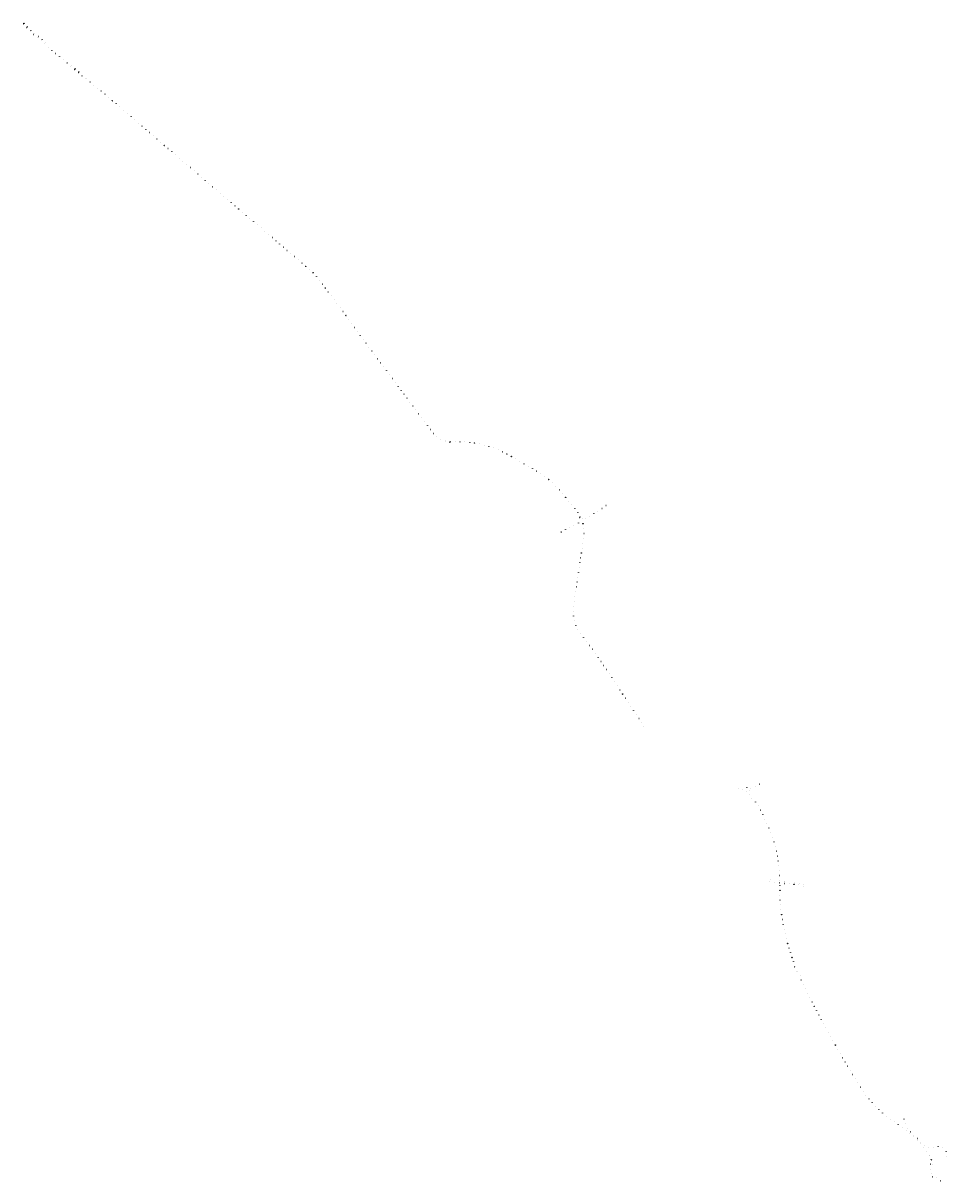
# Model space of a CAD drawing. Header units: metres. Extents: x 162440 to 181308, y 380822 to 404462.
import ezdxf
from ezdxf.enums import TextEntityAlignment as Align

# ---------------------------------------------------------------- set-up
doc = ezdxf.new("R2010")
doc.units = ezdxf.units.M
doc.layers.add('B-WE-IE-MEUBILAIR_WEGMEUBILAIR-S', color=253, linetype='Continuous')
doc.layers.add('Label_Puntobject', color=253, linetype='Continuous')
doc.styles.add('Futurabook1-1000', font='LT.TTF', dxfattribs={"height": 2.5})

# ---------------------------------------------------------------- blocks, each defined once
blk = doc.blocks.new('SIE-WEG_PAAL_ALGEMEEN_TYPE_02-SO')
at = {"ltscale": 0.5}
h = blk.add_hatch(color=256, dxfattribs=at)
h.paths.add_polyline_path([(0, 0), (0.1875, 0, 0.414213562), (0, 0.1875)])
h.paths.add_polyline_path([(0, -0.1875), (0, 0), (-0.1875, 0, 0.414213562)])
for p, q in [((-0.1875, 0), (0.1875, 0)), ((0, -0.1875), (0, 0.1875))]:
    blk.add_line(p, q, dxfattribs=at)
blk.add_circle((0, 0), 0.1875, dxfattribs=at)

msp = doc.modelspace()

# ---------------------------------------------------------------- block references
at = {"layer": 'B-WE-IE-MEUBILAIR_WEGMEUBILAIR-S', "color": 7, "xscale": 5, "yscale": 5, "zscale": 5}
for p in [(162443, 404446), (162458, 404459), (162511, 404371), (162525, 404385), (162581, 404300), (162596, 404315), (162673, 404251), (162655, 404231), (162733, 404167), (162750, 404188), (162809, 404103), (162828, 404125), (162885, 404039), (162904, 404061), (162959, 403971), (163025, 403906), (163105, 403840), (163184, 403778), (163265, 403713), (163341, 403648), (163353, 403663), (163416, 403583), (163429, 403598), (163505, 403533), (163493, 403518), (163493, 403518), (163567, 403452), (163567, 403452), (163581, 403467), (163643, 403387), (163721, 403323), (163729, 403333), (163809, 403261), (163884, 403196), (163961, 403134), (164036, 403077), (164112, 403013), (164188, 402946), (164261, 402879), (164340, 402818), (164416, 402753), (164489, 402684), (164564, 402618), (164645, 402552), (164714, 402486), (164798, 402413), (164867, 402358), (164945, 402294), (165024, 402231), (165095, 402162), (165171, 402097), (165247, 402032), (165323, 401967), (165399, 401902), (165475, 401837), (165551, 401772), (165627, 401707), (165703, 401642), (165779, 401577), (165855, 401512), (165931, 401447), (166007, 401382), (166083, 401317), (166159, 401252), (166235, 401187), (166311, 401122), (166387, 401057), (166463, 400992), (166539, 400927), (166615, 400862), (166691, 400797), (166767, 400732), (166842, 400667), (166919, 400602), (166995, 400537), (167071, 400472), (167147, 400408), (167225, 400345), (167301, 400280), (167378, 400215), (167454, 400151), (167530, 400086), (167604, 400019), (167678, 399952), (167754, 399887), (167830, 399822), (167908, 399758), (167986, 399696), (168065, 399635), (168136, 399563), (168211, 399497), (168287, 399432), (168361, 399366), (168430, 399292), (168492, 399212), (168551, 399132), (168612, 399053), (168670, 398972), (168730, 398892), (168792, 398813), (168847, 398743), (168916, 398656), (168974, 398575), (169034, 398495), (169094, 398415), (169149, 398331), (169205, 398248), (169265, 398168), (169324, 398088), (169383, 398007), (169443, 397927), (169503, 397847), (169563, 397767), (169623, 397687), (169682, 397606), (169742, 397526), (169802, 397446), (169862, 397366), (169922, 397286), (169981, 397205), (170041, 397125), (170101, 397045), (170161, 396965), (170220, 396885), (170281, 396805), (170340, 396725), (170399, 396644), (170459, 396564), (170518, 396483), (170578, 396404), (170637, 396323), (170697, 396242), (170757, 396163), (170818, 396084), (170889, 396015), (170972, 395962), (171065, 395928), (171156, 395895), (171160, 395922), (171262, 395914), (171363, 395915), (171463, 395911), (171562, 395902), (171662, 395889), (171760, 395870), (171858, 395847), (171954, 395820), (172049, 395788), (172142, 395751), (172234, 395710), (172323, 395665), (172411, 395616), (172497, 395566), (172583, 395516), (172670, 395465), (172757, 395415), (172843, 395365), (172929, 395314), (173014, 395261), (173096, 395203), (173175, 395141), (173252, 395076), (173323, 395008), (173393, 394934), (173457, 394857), (173521, 394780), (173585, 394703), (173648, 394626), (173711, 394548), (174263, 394553), (174345, 394611), (173769, 394466), (173801, 394370), (173817, 394377), (173865, 394340), (173926, 394339), (174009, 394394), (174095, 394445), (174180, 394497), (173432, 394072), (173519, 394120), (173606, 394169), (173688, 394211), (173786, 394255), (173875, 394241), (173892, 394142), (173873, 393841), (173886, 393940), (173895, 394041), (173842, 393643), (173856, 393742), (173813, 393445), (173827, 393544), (173769, 393149), (173783, 393248), (173798, 393347, 20), (173740, 392951), (173754, 393050), (173696, 392654), (173711, 392753), (173728, 392851), (173676, 392456), (173682, 392555), (173682, 392357), (173700, 392259), (173731, 392165), (173772, 392075), (173825, 391990), (173887, 391913), (173949, 391834), (174012, 391756), (174131, 391595), (174187, 391512), (174243, 391429), (174298, 391346), (174353, 391263), (174409, 391180), (174465, 391097), (174520, 391013), (174575, 390929), (174630, 390846), (174686, 390763), (174741, 390680), (174797, 390596), (174852, 390513), (174907, 390430), (174963, 390347), (175019, 390264), (175069, 390177), (175120, 390092), (177394, 388873), (177478, 388920), (177043, 388834), (177141, 388808), (177215, 388772), (177220, 388850), (177278, 388712), (177284, 388792), (177303, 388828), (177326, 388628), (177398, 388559), (177461, 388481), (177505, 388391), (177547, 388300), (177590, 388209), (177632, 388118), (177673, 388027), (177712, 387935), (177746, 387841), (177777, 387746), (177807, 387650), (177831, 387552), (177851, 387454), (177862, 387354), (177874, 387255), (177881, 387155), (177886, 387055), (177693, 386934), (177699, 386976), (177788, 386922), (177885, 386909), (177894, 386956), (177897, 386856, 28), (177899, 386755), (177987, 386893), (177991, 386936), (178086, 386885), (178186, 386877), (178187, 386894), (178187, 386886), (178191, 386910), (178286, 386865), (178290, 386886), (178379, 386842), (178384, 386865), (177896, 386655), (177899, 386555), (177905, 386456), (177917, 386357), (177934, 386258), (177947, 386159), (177965, 386061), (177985, 385963), (178007, 385865), (178030, 385769), (178056, 385672), (178084, 385576), (178113, 385481), (178145, 385386), (178176, 385298), (178199, 385192), (178214, 385198), (178229, 385096), (178251, 385106), (178309, 385017), (178331, 384923), (178373, 384832), (178418, 384742), (178463, 384653), (178508, 384564), (178554, 384474), (178600, 384386), (178646, 384298), (178693, 384209), (178740, 384121), (178787, 384033), (178835, 383945), (178883, 383858), (178932, 383770), (178981, 383683), (179030, 383596), (179079, 383509), (179129, 383422), (179179, 383336), (179230, 383250), (179281, 383164), (179332, 383078), (179384, 382992), (179435, 382907), (179488, 382822), (179540, 382737), (179597, 382653), (179655, 382573), (179717, 382495), (179782, 382419), (179850, 382346), (179920, 382276), (179994, 382208), (180070, 382144), (180149, 382083), (180230, 382025), (180432, 382084), (180313, 381969), (180396, 381912), (180454, 381987), (180475, 381851), (180495, 381898), (180553, 381788), (180561, 381825), (180628, 381721), (180634, 381756), (180700, 381651), (180705, 381686), (180769, 381579), (180774, 381613), (180843, 381542), (180835, 381504), (180898, 381426), (180932, 381503), (180947, 381338), (180960, 381347), (181029, 381508), (181128, 381527), (181225, 381501), (181292, 381425), (181306, 381325), (180976, 381163), (180990, 381254), (181008, 381154), (181016, 381259), (180982, 381063, 23), (180993, 380968), (181011, 380905), (181097, 380882), (181182, 380823)]:
    msp.add_blockref('SIE-WEG_PAAL_ALGEMEEN_TYPE_02-SO', p, dxfattribs=at)
at = {"layer": 'B-WE-IE-MEUBILAIR_WEGMEUBILAIR-S', "xscale": 5, "yscale": 5, "zscale": 5}
msp.add_blockref('SIE-WEG_PAAL_ALGEMEEN_TYPE_02-SO', (174073, 391677), dxfattribs=at)

# ---------------------------------------------------------------- texts
at = {"layer": 'Label_Puntobject', "color": 7, "lineweight": 18, "style": 'Futurabook1-1000'}
for s, rotation, p in [('61.0', 36.77, (162443, 404446)), ('61.0', 36.77, (162458, 404459)), ('60.9', 36.77, (162511, 404371)), ('60.9', 36.77, (162525, 404385)), ('60.8', 36.77, (162581, 404300)), ('60.8', 36.77, (162596, 404315)), ('60.7', 36.77, (162673, 404251)), ('60.7', 36.77, (162655, 404231)), ('60.6', 36.77, (162733, 404167)), ('60.6', 36.77, (162750, 404188)), ('60.5', 36.77, (162809, 404103)), ('60.5', 36.77, (162828, 404125)), ('60.4', 36.77, (162885, 404039)), ('60.4', 36.77, (162904, 404061)), ('60.3', 36.77, (162959, 403971)), ('60.2', 36.77, (163025, 403906)), ('60.1', 36.77, (163105, 403840)), ('60.0', 36.77, (163184, 403778)), ('59.9', 36.77, (163265, 403713)), ('59.8', 36.77, (163341, 403648)), ('59.8', 36.77, (163353, 403663)), ('59.7', 36.77, (163416, 403583)), ('59.7', 36.77, (163429, 403598)), ('59.6', 36.77, (163505, 403533)), ('59.6', 36.77, (163493, 403518)), ('59.5', 36.77, (163567, 403452)), ('59.5', 36.77, (163581, 403467)), ('59.4', 36.77, (163643, 403387)), ('59.3', 36.77, (163721, 403323)), ('59.3', 36.77, (163729, 403333)), ('59.2', 36.77, (163809, 403261)), ('59.1', 36.77, (163884, 403196)), ('59.0', 36.77, (163961, 403134)), ('58.9', 36.77, (164036, 403077)), ('58.8', 36.77, (164112, 403013)), ('58.7', 36.77, (164188, 402946)), ('58.6', 36.77, (164261, 402879)), ('58.5', 36.77, (164340, 402818)), ('58.4', 36.77, (164416, 402753)), ('58.3', 36.77, (164489, 402684)), ('58.2', 36.77, (164564, 402618)), ('58.1', 36.77, (164645, 402552)), ('58.0', 36.77, (164714, 402486)), ('57.9', 36.77, (164798, 402413)), ('57.8', 36.77, (164867, 402358)), ('57.7', 36.77, (164945, 402294)), ('57.6', 36.77, (165024, 402231)), ('57.5', 36.77, (165095, 402162)), ('57.4', 36.77, (165171, 402097)), ('57.3', 36.77, (165247, 402032)), ('57.2', 36.77, (165323, 401967)), ('57.1', 36.77, (165399, 401902)), ('57.0', 36.77, (165475, 401837)), ('56.9', 36.77, (165551, 401772)), ('56.8', 36.77, (165627, 401707)), ('56.7', 36.77, (165703, 401642)), ('56.6', 36.77, (165779, 401577)), ('56.5', 36.77, (165855, 401512)), ('56.4', 36.77, (165931, 401447)), ('56.3', 36.77, (166007, 401382)), ('56.2', 36.77, (166083, 401317)), ('56.1', 36.77, (166159, 401252)), ('56.0', 36.77, (166235, 401187)), ('55.9', 36.77, (166311, 401122)), ('55.8', 36.77, (166387, 401057)), ('55.7', 36.77, (166463, 400992)), ('55.6', 36.77, (166539, 400927)), ('55.5', 36.77, (166615, 400862)), ('55.4', 36.77, (166691, 400797)), ('55.3', 36.77, (166767, 400732)), ('55.2', 36.77, (166842, 400667)), ('55.1', 36.77, (166919, 400602)), ('55.0', 36.77, (166995, 400537)), ('54.9', 36.77, (167071, 400472)), ('54.8', 36.77, (167147, 400408)), ('54.7', 36.77, (167225, 400345)), ('54.6', 36.77, (167301, 400280)), ('54.5', 36.77, (167378, 400215)), ('54.4', 36.77, (167454, 400151)), ('54.3', 36.77, (167530, 400086)), ('54.2', 36.77, (167604, 400019)), ('54.1', 36.77, (167678, 399952)), ('54.0', 36.77, (167754, 399887)), ('53.9', 36.77, (167830, 399822)), ('53.8', 36.77, (167908, 399758)), ('53.7', 36.77, (167986, 399696)), ('53.6', 36.77, (168065, 399635)), ('53.5', 36.77, (168136, 399563)), ('53.4', 36.77, (168211, 399497)), ('53.3', 36.77, (168287, 399432)), ('53.2', 36.77, (168361, 399366)), ('53.1', 36.77, (168430, 399292)), ('53.0', 36.77, (168492, 399212)), ('52.9', 36.77, (168551, 399132)), ('52.8', 36.77, (168616, 399054)), ('52.7', 36.77, (168674, 398973)), ('52.6', 36.77, (168734, 398893)), ('52.5', 36.77, (168796, 398814)), ('52.4', 36.77, (168851, 398744)), ('52.3', 36.77, (168920, 398657)), ('52.2', 36.77, (168978, 398576)), ('52.1', 36.77, (169038, 398496)), ('52.0', 36.77, (169098, 398415)), ('51.9', 36.77, (169153, 398331)), ('51.8', 36.77, (169209, 398249)), ('51.7', 36.77, (169268, 398169)), ('51.6', 36.77, (169328, 398089)), ('51.5', 36.77, (169387, 398008)), ('51.4', 36.77, (169447, 397928)), ('51.3', 36.77, (169507, 397848)), ('51.2', 36.77, (169567, 397768)), ('51.1', 36.77, (169627, 397688)), ('51.0', 36.77, (169686, 397607)), ('50.9', 36.77, (169746, 397527)), ('50..8', 36.77, (169806, 397447)), ('50.7', 36.77, (169866, 397367)), ('50.6', 36.77, (169926, 397287)), ('50.5', 36.77, (169985, 397206)), ('50.4', 36.77, (170045, 397126)), ('50.3', 36.77, (170105, 397046)), ('50.2', 36.77, (170164, 396966)), ('50.1', 36.77, (170224, 396886)), ('50.0', 36.77, (170285, 396806)), ('49.9', 36.77, (170344, 396726)), ('49.8', 36.77, (170403, 396645)), ('49.7', 36.77, (170462, 396565)), ('49.6', 36.77, (170522, 396485)), ('49.5', 36.77, (170582, 396405)), ('49.4', 36.77, (170641, 396324)), ('49.3', 36.77, (170701, 396243)), ('49.2', 36.77, (170761, 396164)), ('49.1', 36.77, (170822, 396085)), ('49.0', 51.9244, (170893, 396017)), ('48,9', 64.1087, (170975, 395965)), ('48.8', 75.1865, (171067, 395931)), ('48.7', 88.7, (171157, 395891)), ('48.7', 88.7008, (171161, 395926)), ('48.6', 88.7, (171264, 395918)), ('48.5', 36.77, (171363, 395915)), ('48.4', 36.77, (171463, 395911)), ('48.3', 36.77, (171562, 395902)), ('48.2', 36.77, (171662, 395889)), ('48.1', 36.77, (171760, 395870)), ('1.1', 293.34, (177394, 388870)), ('1.2', 293.34, (177478, 388917)), ('37.9', 268.01, (177041, 388838)), ('37.8', 264.3902, (177139, 388805)), ('37.7', 234.63, (177212, 388770)), ('37.8', 298.0841, (177216, 388852)), ('37.6', 14.7597, (177282, 388711)), ('37.7', 330.6293, (177287, 388788)), ('1.0', 293.3364, (177303, 388825)), ('37.5', 43.19, (177330, 388629)), ('37.4', 46.58, (177402, 388561)), ('37.3', 29.92, (177465, 388482)), ('37.2', 24.83, (177509, 388391)), ('37.1', 24.83, (177552, 388300)), ('37.0', 25.14, (177594, 388209)), ('36.9', 24.83, (177636, 388119)), ('36.8', 24.83, (177678, 388028)), ('36.7', 24.83, (177716, 387935)), ('36.6', 24.83, (177751, 387841)), ('36.5', 16.53, (177782, 387746)), ('36.4', 19.62, (177811, 387650)), ('36.3', 11.91, (177835, 387552)), ('36.2', 10.78, (177856, 387453)), ('36.1', 6.96, (177863, 387351)), ('36.0', 5.39, (177879, 387254)), ('19.0', 265.08, (177698, 386980)), ('35.9', 3.44, (177886, 387154)), ('35.8', 1.49, (177890, 387054)), ('19.0', 265.08, (177692, 386930)), ('19.1', 265.0808, (177786, 386918)), ('19.2', 265.08, (177886, 386909)), ('19.3', 265.08, (177985, 386889)), ('19.3', 265.08, (177990, 386940)), ('19.4', 265.08, (178084, 386882)), ('35.3', 2.4915, (177903, 386554)), ('35.2', 5.6687, (177909, 386455)), ('35.1', 7.5942, (177921, 386356)), ('35.0', 8.5181, (177938, 386258)), ('34.9', 9.7841, (177951, 386158)), ('34.8', 10.977, (177969, 386060)), ('34.7', 12.0798, (177989, 385963)), ('34.6', 13.1132, (178011, 385865)), ('34.5', 15.9046, (178034, 385768)), ('34.4', 15.5391, (178060, 385672)), ('34.3', 17.1311, (178088, 385576)), ('34.2', 17.9188, (178118, 385481)), ('34.1', 18.8335, (178149, 385386)), ('34.0', 20.017, (178180, 385298)), ('33.9', 20.97, (178196, 385189)), ('33.9', 20.9654, (178218, 385198)), ('33.8', 20.97, (178226, 385093)), ('33.8', 20.97, (178255, 385106)), ('33.7', 20.97, (178313, 385017)), ('33.6', 24.7415, (178335, 384923)), ('33.5', 24.74, (178377, 384833))]:
    msp.add_text(s, height=1.8, rotation=rotation, dxfattribs=at).set_placement(p, align=Align.BOTTOM_CENTER)
for s, p in [('48.0', (171858, 395847)), ('47.9', (171954, 395820)), ('47.8', (172049, 395788)), ('47.7', (172142, 395751)), ('47.6', (172234, 395710)), ('47.5', (172323, 395665)), ('47.4', (172411, 395616)), ('47.3', (172497, 395566)), ('47.2', (172583, 395516)), ('47.1', (172670, 395465)), ('47.0', (172757, 395415)), ('46.9', (172843, 395365)), ('46.8', (172929, 395314)), ('46.7', (173014, 395261)), ('46.6', (173096, 395203)), ('46.5', (173175, 395141)), ('46.4', (173252, 395076)), ('46.3', (173323, 395008)), ('46.2', (173393, 394934)), ('46.1', (173457, 394857)), ('46.0', (173521, 394780)), ('45.9', (173585, 394703)), ('45.8', (173648, 394626)), ('45.7', (173711, 394548)), ('1.5', (174263, 394553)), ('1.6', (174345, 394611)), ('45.6', (173769, 394466)), ('45.5', (173801, 394370)), ('45.5', (173817, 394377)), ('45.4', (173865, 394340)), ('1.1', (173926, 394339)), ('1.2', (174009, 394394)), ('1.3', (174095, 394445)), ('1.4', (174180, 394497)), ('9.6', (173432, 394072)), ('9.7', (173519, 394120)), ('9.8', (173606, 394169)), ('9.9', (173688, 394211)), ('10.0', (173786, 394255)), ('45.3', (173875, 394241)), ('45.2', (173892, 394142)), ('44.9', (173873, 393841)), ('45.0', (173886, 393940)), ('45.1', (173895, 394041)), ('44.7', (173842, 393643)), ('44.8', (173856, 393742)), ('44.5', (173813, 393445)), ('44.6', (173827, 393544)), ('44.2', (173769, 393149)), ('44.3', (173783, 393248)), ('44.4', (173798, 393347, 20)), ('44.0', (173740, 392951)), ('44.1', (173754, 393050)), ('43.7', (173696, 392654)), ('43.8', (173711, 392753)), ('43.9', (173728, 392851)), ('43.5', (173676, 392456)), ('43.6', (173682, 392555)), ('43.4', (173682, 392357)), ('43.3', (173700, 392259)), ('43.2', (173731, 392165)), ('43.1', (173772, 392075)), ('43.0', (173825, 391990)), ('42.9', (173887, 391913)), ('42.8', (173949, 391834)), ('42.7', (174012, 391756)), ('42.5', (174131, 391595)), ('42.4', (174187, 391512)), ('42.3', (174243, 391429)), ('42.2', (174298, 391346)), ('42.1', (174353, 391263)), ('42.0', (174409, 391180)), ('41.9', (174465, 391097)), ('41.8', (174520, 391013)), ('41.7', (174575, 390929)), ('41.6', (174630, 390846)), ('41.5', (174686, 390763)), ('41.4', (174741, 390680)), ('41.3', (174797, 390596)), ('41.2', (174852, 390513)), ('41.1', (174907, 390430)), ('41.0', (174963, 390347)), ('40.9', (175019, 390264)), ('40.8', (175069, 390177)), ('40.7', (175120, 390092)), ('35.7', (177898, 386955)), ('35.6', (177901, 386854, 28)), ('35.5', (177903, 386753)), ('19.5', (178186, 386877)), ('19.5', (178187, 386894)), ('19.5', (178187, 386886)), ('19.5', (178191, 386910)), ('19.6', (178286, 386865)), ('19.6', (178290, 386886)), ('19.7', (178379, 386842)), ('19.7', (178384, 386865)), ('35.4', (177900, 386654)), ('33.4', (178418, 384742)), ('33.3', (178463, 384653)), ('33.2', (178508, 384564)), ('33.1', (178554, 384474)), ('33.0', (178600, 384386)), ('32.9', (178646, 384298)), ('32.8', (178693, 384209)), ('32.7', (178740, 384121)), ('32.6', (178787, 384033)), ('32.5', (178835, 383945)), ('32.4', (178883, 383858)), ('32.3', (178932, 383770)), ('32.2', (178981, 383683)), ('32.1', (179030, 383596)), ('32.0', (179079, 383509)), ('31.9', (179129, 383422)), ('31.8', (179179, 383336)), ('31.7', (179230, 383250)), ('31.6', (179281, 383164)), ('31.5', (179332, 383078)), ('31.4', (179384, 382992)), ('31.3', (179435, 382907)), ('31.2', (179488, 382822)), ('31.1', (179540, 382737)), ('31.0', (179597, 382653)), ('30.9', (179655, 382573)), ('30.8', (179717, 382495)), ('30.7', (179782, 382419)), ('30.6', (179850, 382346)), ('30.5', (179920, 382276)), ('30.4', (179994, 382208)), ('30.3', (180070, 382144)), ('30.2', (180149, 382083)), ('30.1', (180230, 382025)), ('2.5', (180432, 382084)), ('30.0', (180313, 381969)), ('29.9', (180396, 381912)), ('2.4', (180454, 381987)), ('29.8', (180475, 381851)), ('2.3', (180495, 381898)), ('29.7', (180553, 381788)), ('2.2', (180561, 381825)), ('29.6', (180628, 381721)), ('2.1', (180634, 381756)), ('29.5', (180700, 381651)), ('2.0', (180705, 381686)), ('29.4', (180769, 381579)), ('1.9', (180774, 381613)), ('1.8', (180843, 381542)), ('29.3', (180835, 381504)), ('29.2', (180898, 381426)), ('1.7', (180932, 381503)), ('29.1', (180947, 381338)), ('29.1', (180960, 381347)), ('1.6', (181029, 381508)), ('1.5', (181128, 381527)), ('1.4', (181225, 381501)), ('1.3', (181292, 381425)), ('1.2', (181306, 381325)), ('28.9', (180976, 381163)), ('29.0', (180990, 381254)), ('28.9', (181008, 381154)), ('29.0', (181016, 381259)), ('28.8', (180982, 381063, 23)), ('28.7', (180993, 380968)), ('28.6', (181011, 380905)), ('28.5', (181097, 380882)), ('28.4', (181182, 380823))]:
    msp.add_text(s, height=1.8, dxfattribs=at).set_placement(p, align=Align.BOTTOM_CENTER)
at = {"layer": 'Label_Puntobject', "lineweight": 18, "style": 'Futurabook1-1000'}
msp.add_text('42.6', height=1.8, dxfattribs=at).set_placement((174073, 391677), align=Align.BOTTOM_CENTER)

doc.saveas('drawing.dxf')
